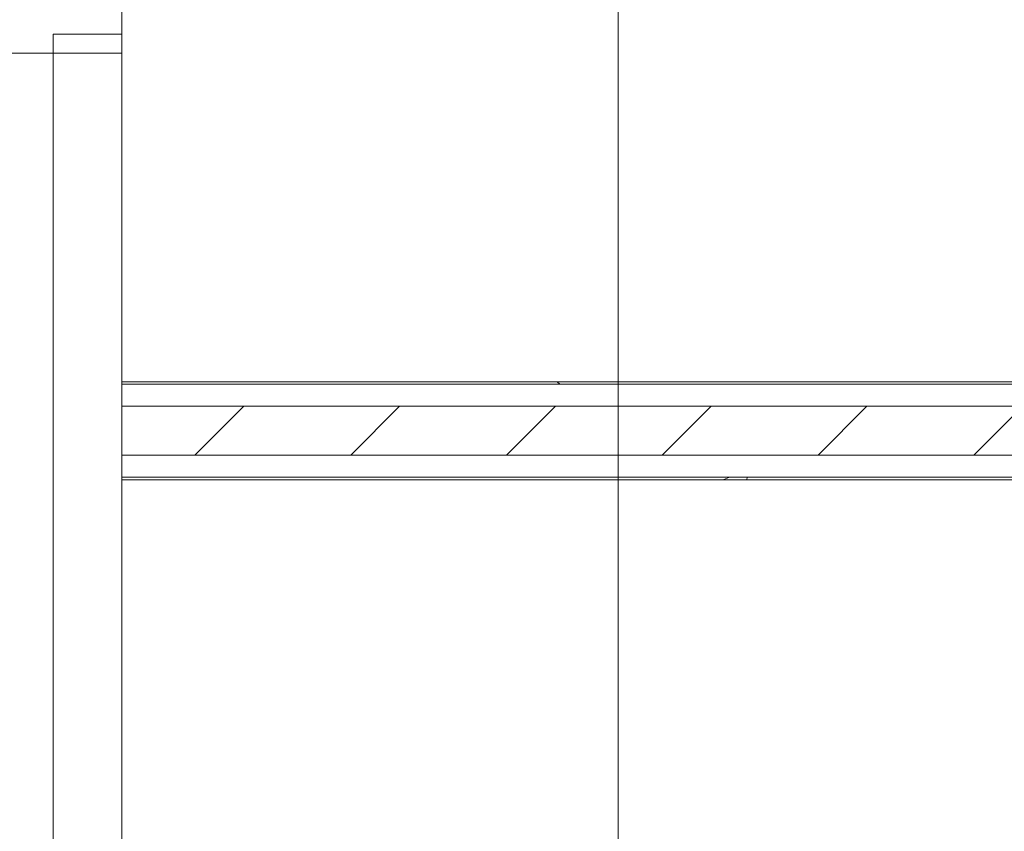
# Model space of a CAD drawing. Header units: metres. Extents: x 1.7 to 42.3, y -72.9 to -47.6.
# Tile 33 of 216: x 5.4 to 6.4, y -66.2 to -65.4. Entities that reach past the tile are written whole.
import ezdxf

# ---------------------------------------------------------------- set-up
doc = ezdxf.new("R2010")
doc.units = ezdxf.units.M
for name, color, linetype, lineweight in [('A-WALL', 7, 'Continuous', 18), ('A-WALL-PATT', 7, 'Continuous', 18), ('G-ANNO-SYMB', 7, 'Continuous', 9), ('I-WALL', 7, 'Continuous', 18)]:
    doc.layers.add(name, color=color, linetype=linetype, lineweight=lineweight)
pattern_1 = [(50, (21.555, -62.9), (0.546555, -0.047815), [0.05715, -0.62865]), (355, (21.555, -62.9), (-0.105728, 0.573166), [0.04572, -0.50292]), (100.451, (21.601, -62.904), (0.440828, 0.525349), [0.04857, -0.53427]), (46.184, (21.555, -62.748), (0.813237, -0.12613), [0.08573, -0.94298]), (96.636, (21.623, -62.758), (0.71221, 0.742287), [0.07286, -0.80141]), (351.184, (21.555, -62.748), (0.712217, 0.742274), [0.06858, -0.75438]), (21, (21.631, -62.786), (0.454846, -0.306795), [0.05715, -0.62865]), (326, (21.631, -62.786), (0.185405, 0.55256), [0.04572, -0.50292]), (71.451, (21.669, -62.811), (0.640251, 0.245763), [0.04857, -0.53427]), (37.5, (21.555, -62.9), (0.009261, 0.2536672), [0.02515, -0.47168, 0.02515, -0.48539, -0.50482]), (37.5, (21.555, -62.9), (0.009261, 0.2536672), [-1.007, 0.02515, -0.47968]), (7.5, (21.555, -62.9), (0.200456, 0.300546), [0.02515, -0.26594, 0.02515, -0.46025, -0.1924]), (7.5, (21.555, -62.9), (0.200456, 0.300546), [-0.77648, 0.02515, -0.16726]), (327.5, (21.385, -62.9), (0.4067682, -0.0171882), [0.02515, -0.16535, 0.02515, -0.56921, -0.78867]), (327.5, (21.385, -62.9), (0.4067682, -0.0171882), [-0.78486, 0.02515, -0.76352]), (317.5, (21.309, -62.9), (0.444383, 0.0762794), [0.02515, -0.2225, 0.02515, -0.36957, -0.56007]), (317.5, (21.309, -62.9), (0.444383, 0.0762794), [-0.64237, 0.02515, -0.53492])]

# ---------------------------------------------------------------- blocks, each defined once
blk = doc.blocks.new('Paredes 15 - Paredes 6-6874455-2PAV - FRIGORÍFICA')
at = {"layer": 'A-WALL', "color": 253, "true_color": 0xaaaaaa}
for p, q in [((5.5087, -65.4145), (5.5087, -57.4041)), ((5.1503, -65.4145), (5.5087, -65.4145))]:
    blk.add_line(p, q, dxfattribs=at)
blk = doc.blocks.new('4 GRE - ESCOLA DE CINEMA E AUDIOVISUAL CINE REX R07_rvt-1-2PAV - FRIGORÍFICA')
at = {"layer": 'A-WALL-PATT', "true_color": 0xd4d4d4}
h = blk.add_hatch(dxfattribs=at)
h.set_pattern_fill('FP_1', color=254, style=0, pattern_type=2)
h.set_pattern_definition(pattern_1)
h.paths.add_polyline_path([(9.6407, -65.7529), (9.6407, -65.7504), (5.5087, -65.7504), (5.5087, -65.7529), (9.0426, -65.7529)])
h = blk.add_hatch(dxfattribs=at)
h.set_pattern_fill('FP_2', color=254, style=0, pattern_type=2)
h.set_pattern_definition([(45, (21.555, -62.9), (-0.0795495, 0.0795495), [])])
h.paths.add_polyline_path([(9.6432, -65.8254), (9.6657, -65.8254), (9.6657, -65.7754), (5.5087, -65.7754), (5.5087, -65.8254), (9.6407, -65.8254)])
h = blk.add_hatch(dxfattribs=at)
h.set_pattern_fill('FP_1', color=254, style=0, pattern_type=2)
h.set_pattern_definition(pattern_1)
h.paths.add_polyline_path([(8.3904, -65.8504), (9.6407, -65.8504), (9.6407, -65.8479), (5.5087, -65.8479), (5.5087, -65.8504), (7.7382, -65.8504)])
at = {"layer": 'A-WALL', "color": 253, "true_color": 0xaaaaaa}
for p, q in [((9.6407, -65.7504), (5.5087, -65.7504)), ((5.5087, -65.7504), (5.5087, -65.7529)), ((5.5087, -65.7529), (9.6407, -65.7529)), ((5.5087, -65.7529), (5.5087, -65.7754)), ((5.5087, -65.7754), (5.5087, -65.8254)), ((5.5087, -65.7754), (9.6407, -65.7754)), ((5.5087, -65.8254), (5.5087, -65.8479)), ((5.5087, -65.8254), (9.6407, -65.8254)), ((5.5087, -65.8479), (5.5087, -65.8504)), ((5.5087, -65.8479), (9.6407, -65.8479)), ((5.5087, -65.8504), (9.6407, -65.8504))]:
    blk.add_line(p, q, dxfattribs=at)
at = {"layer": 'I-WALL', "color": 253, "true_color": 0xaaaaaa}
for p, q in [((5.4387, -65.3953), (5.4387, -66.7719)), ((5.5087, -65.3953), (5.4387, -65.3953)), ((5.5087, -65.7504), (5.5087, -65.3953)), ((5.5087, -66.7719), (5.5087, -65.8504))]:
    blk.add_line(p, q, dxfattribs=at)
at = {"layer": 'A-WALL', "color": 253, "lineweight": 18, "true_color": 0xaaaaaa}
blk.add_blockref('Paredes 15 - Paredes 6-6874455-2PAV - FRIGORÍFICA', (0, 0), dxfattribs=at)

msp = doc.modelspace()

# ---------------------------------------------------------------- linework, layer by layer
at = {"layer": 'G-ANNO-SYMB'}
msp.add_line((6.0158, -50.4561), (6.0158, -72.716), dxfattribs=at)

# ---------------------------------------------------------------- block references
at = {"lineweight": 5}
msp.add_blockref('4 GRE - ESCOLA DE CINEMA E AUDIOVISUAL CINE REX R07_rvt-1-2PAV - FRIGORÍFICA', (0, 0), dxfattribs=at)

doc.saveas('drawing.dxf')
